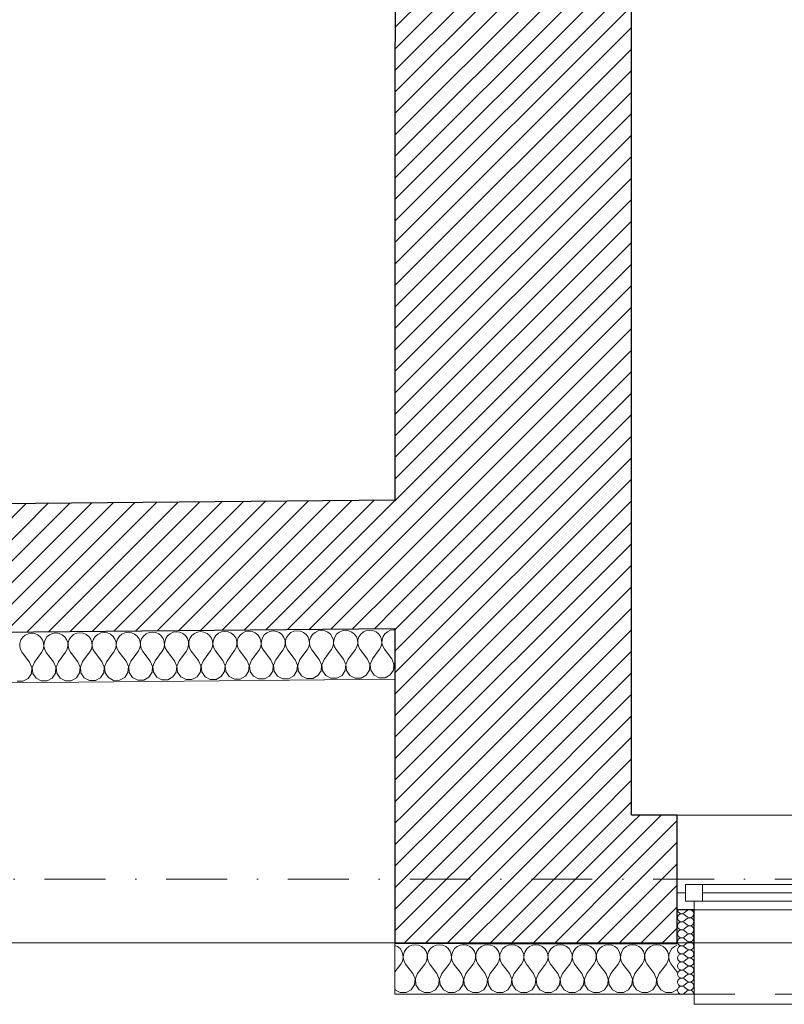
# Model space of a CAD drawing. Header units: millimetres. Extents: x 172139 to 266886, y 98118 to 138225.
# Tile 86 of 123: x 229330 to 231592, y 106825 to 109739. Entities that reach past the tile are written whole.
import ezdxf

# ---------------------------------------------------------------- set-up
doc = ezdxf.new("R2010")
doc.units = ezdxf.units.MM
doc.header["$MEASUREMENT"] = 0
doc.linetypes.add('Kropki i Kreski', pattern=[360, 180, -90, 0, -90])
doc.linetypes.add('Przerywana', pattern=[240, 120, -120])
for name, color, linetype in [('Konstrukcja - Siatki mod', 7, 'Continuous'), ('KR_INW', 7, 'Continuous'), ('NAPIS_SODON', 7, 'Continuous'), ('Okna ArchiCADa', 7, 'Continuous')]:
    doc.layers.add(name, color=color, linetype=linetype)
doc.layers.add('Konstrukcja - Siatki mod_Nr_pióra__48', color=7, linetype='Continuous', lineweight=15, true_color=0xa80f02)
doc.layers.add('KR_INW_Nr_pióra__102', color=7, linetype='Continuous', lineweight=5, true_color=0xcccccc)
for name, color, linetype, lineweight in [('KR_INW_Nr_pióra__101', 252, 'Continuous', 5), ('KR_INW_Nr_pióra__27', 7, 'Continuous', 25), ('KR_INW_Nr_pióra__47', 7, 'Continuous', 15), ('NAPIS_SODON_Nr_pióra__1', 7, 'Continuous', 13), ('Okna ArchiCADa_Nr_pióra__1', 7, 'Continuous', 13), ('Okna ArchiCADa_Nr_pióra__27', 7, 'Continuous', 25)]:
    doc.layers.add(name, color=color, linetype=linetype, lineweight=lineweight)
pattern_1 = [(45, (0, 0), (-31.819804, 31.819804), [])]

# ---------------------------------------------------------------- blocks, each defined once
blk = doc.blocks.new('Strop_1', base_point=(179225, 121523.3))
at = {"layer": 'NAPIS_SODON_Nr_pióra__1', "linetype": 'Continuous', "flags": 128}
blk.add_lwpolyline([(179225, 121523.3), (179225.9, 107003.8), (250898.3, 107008.3), (250897.4, 121527.8)], close=True, dxfattribs=at)
blk = doc.blocks.new('*X305')
at = {"layer": 'KR_INW_Nr_pióra__102', "linetype": 'Continuous'}
for p, q in [((230447.3, 106996.2), (230439.7, 106999.6)), ((230454.9, 106989.9), (230447.3, 106996.2)), ((230460.5, 106981.8), (230454.9, 106989.9)), ((230473.6, 106989.9), (230468.1, 106981.8)), ((230481.2, 106996.2), (230473.6, 106989.9)), ((230490.2, 107000.2), (230481.2, 106996.2)), ((230500, 107001.6), (230490.2, 107000.2)), ((230509.8, 107000.2), (230500, 107001.6)), ((230518.8, 106996.2), (230509.8, 107000.2)), ((230526.4, 106989.9), (230518.8, 106996.2)), ((230531.9, 106981.8), (230526.4, 106989.9)), ((230545.1, 106989.9), (230539.5, 106981.8)), ((230552.7, 106996.2), (230545.1, 106989.9)), ((230561.7, 107000.2), (230552.7, 106996.2)), ((230571.4, 107001.6), (230561.7, 107000.2)), ((230581.2, 107000.2), (230571.4, 107001.6)), ((230590.2, 106996.2), (230581.2, 107000.2)), ((230597.8, 106989.9), (230590.2, 106996.2)), ((230603.4, 106981.8), (230597.8, 106989.9)), ((230616.5, 106989.9), (230615.1, 106987.9)), ((230624.1, 106996.2), (230616.5, 106989.9)), ((230628.9, 106998.4), (230624.1, 106996.2)), ((230463.7, 106972.5), (230460.5, 106981.8)), ((230461.9, 106953.1), (230464.1, 106962.6)), ((230464.1, 106962.6), (230463.7, 106972.5)), ((230464.9, 106972.5), (230464.4, 106962.6)), ((230464.4, 106962.6), (230466.7, 106953.1)), ((230468.1, 106981.8), (230464.9, 106972.5)), ((230535.1, 106972.5), (230531.9, 106981.8)), ((230533.3, 106953.1), (230535.6, 106962.6)), ((230535.6, 106962.6), (230535.1, 106972.5)), ((230536.3, 106972.5), (230535.9, 106962.6)), ((230535.9, 106962.6), (230538.1, 106953.1)), ((230539.5, 106981.8), (230536.3, 106972.5)), ((230604.1, 106979.6), (230603.4, 106981.8)), ((230439.7, 106921.2), (230457.1, 106944.4)), ((230457.1, 106944.4), (230461.9, 106953.1)), ((230466.7, 106953.1), (230471.4, 106944.4)), ((230492.9, 106915.9), (230471.4, 106944.4)), ((230507.1, 106915.9), (230528.6, 106944.4)), ((230528.6, 106944.4), (230533.3, 106953.1)), ((230538.1, 106953.1), (230542.9, 106944.4)), ((230548.2, 106937.3), (230542.9, 106944.4)), ((230499.4, 106900.3), (230492.9, 106915.9)), ((230507.1, 106915.9), (230501.2, 106901.7)), ((230439.7, 106868.8), (230440.3, 106868)), ((230440.3, 106868), (230449.9, 106862.8))]:
    blk.add_line(p, q, dxfattribs=at)
blk = doc.blocks.new('Ściana_48', base_point=(230440.1, 111297.9))
at = {"layer": 'KR_INW_Nr_pióra__101', "linetype": 'Continuous'}
h = blk.add_hatch(dxfattribs=at)
h.set_pattern_fill('Cegła_licówka', color=256, style=0, pattern_type=2)
h.set_pattern_definition(pattern_1)
h.paths.add_polyline_path([(231139.8, 107385.1), (231140.1, 111297.9), (230440.1, 111297.9), (230439.8, 107385.1)])
h = blk.add_hatch(dxfattribs=at)
h.set_pattern_fill('Cegła_licówka', color=256, style=0, pattern_type=2)
h.set_pattern_definition(pattern_1)
h.paths.add_polyline_path([(230439.7, 107005.1), (230637.8, 107005.1), (231139.8, 107385.1), (230439.8, 107385.1)])
at = {"layer": 'KR_INW_Nr_pióra__27', "linetype": 'Continuous'}
blk.add_line((230637.8, 107005.1), (230439.7, 107005.1), dxfattribs=at)
at = {"layer": 'KR_INW_Nr_pióra__27', "linetype": 'Continuous', "flags": 128}
for points in [[(231139.8, 107385.1), (231140.1, 111094.3)], [(230440.1, 111029.5), (230439.9, 108316.9)], [(230439.8, 107936.9), (230439.7, 107005.1)]]:
    blk.add_lwpolyline(points, dxfattribs=at)
at = {"layer": 'KR_INW_Nr_pióra__47', "linetype": 'Continuous', "flags": 128}
blk.add_lwpolyline([(230439.7, 106855.1), (230439.7, 107005.1)], dxfattribs=at)
at = {"layer": 'KR_INW'}
blk.add_blockref('*X305', (0, 0), dxfattribs=at)
blk = doc.blocks.new('*X323')
at = {"layer": 'KR_INW_Nr_pióra__102', "linetype": 'Continuous'}
for p, q in [((229355.5, 107921.9), (229346.5, 107917.9)), ((229365.2, 107923.4), (229355.5, 107921.9)), ((229375, 107922.1), (229365.2, 107923.4)), ((229384, 107918.2), (229375, 107922.1)), ((229426.9, 107922.6), (229417.9, 107918.5)), ((229436.6, 107924), (229426.9, 107922.6)), ((229446.4, 107922.8), (229436.6, 107924)), ((229455.5, 107918.9), (229446.4, 107922.8)), ((229498.3, 107923.3), (229489.3, 107919.2)), ((229508.1, 107924.7), (229498.3, 107923.3)), ((229517.8, 107923.4), (229508.1, 107924.7)), ((229526.9, 107919.6), (229517.8, 107923.4)), ((229569.8, 107923.9), (229560.8, 107919.9)), ((229579.5, 107925.4), (229569.8, 107923.9)), ((229589.3, 107924.1), (229579.5, 107925.4)), ((229598.3, 107920.2), (229589.3, 107924.1)), ((229606, 107914), (229598.3, 107920.2)), ((229632.2, 107920.5), (229624.7, 107914.2)), ((229641.2, 107924.6), (229632.2, 107920.5)), ((229650.9, 107926), (229641.2, 107924.6)), ((229660.7, 107924.8), (229650.9, 107926)), ((229669.7, 107920.9), (229660.7, 107924.8)), ((229677.4, 107914.7), (229669.7, 107920.9)), ((229703.6, 107921.2), (229696.1, 107914.8)), ((229712.6, 107925.2), (229703.6, 107921.2)), ((229722.3, 107926.7), (229712.6, 107925.2)), ((229732.1, 107925.4), (229722.3, 107926.7)), ((229741.2, 107921.5), (229732.1, 107925.4)), ((229748.8, 107915.3), (229741.2, 107921.5)), ((229775, 107921.9), (229767.5, 107915.5)), ((229784, 107925.9), (229775, 107921.9)), ((229793.8, 107927.4), (229784, 107925.9)), ((229803.5, 107926.1), (229793.8, 107927.4)), ((229812.6, 107922.2), (229803.5, 107926.1)), ((229820.2, 107916), (229812.6, 107922.2)), ((229846.5, 107922.5), (229838.9, 107916.2)), ((229855.5, 107926.6), (229846.5, 107922.5)), ((229865.2, 107928), (229855.5, 107926.6)), ((229875, 107926.8), (229865.2, 107928)), ((229884, 107922.9), (229875, 107926.8)), ((229891.7, 107916.6), (229884, 107922.9)), ((229917.9, 107923.2), (229910.4, 107916.8)), ((229926.9, 107927.2), (229917.9, 107923.2)), ((229936.6, 107928.7), (229926.9, 107927.2)), ((229946.4, 107927.4), (229936.6, 107928.7)), ((229955.4, 107923.5), (229946.4, 107927.4)), ((229963.1, 107917.3), (229955.4, 107923.5)), ((229989.3, 107923.8), (229981.8, 107917.5)), ((229998.3, 107927.9), (229989.3, 107923.8)), ((230008.1, 107929.4), (229998.3, 107927.9)), ((230017.8, 107928.1), (230008.1, 107929.4)), ((230026.9, 107924.2), (230017.8, 107928.1)), ((230034.5, 107918), (230026.9, 107924.2)), ((230060.8, 107924.5), (230053.2, 107918.1)), ((230069.7, 107928.6), (230060.8, 107924.5)), ((230079.5, 107930), (230069.7, 107928.6)), ((230089.2, 107928.7), (230079.5, 107930)), ((230098.3, 107924.9), (230089.2, 107928.7)), ((230105.9, 107918.6), (230098.3, 107924.9)), ((230132.2, 107925.2), (230124.6, 107918.8)), ((230141.2, 107929.2), (230132.2, 107925.2)), ((230150.9, 107930.7), (230141.2, 107929.2)), ((230160.7, 107929.4), (230150.9, 107930.7)), ((230169.7, 107925.5), (230160.7, 107929.4)), ((230177.4, 107919.3), (230169.7, 107925.5)), ((230203.6, 107925.8), (230196.1, 107919.5)), ((230212.6, 107929.9), (230203.6, 107925.8)), ((230222.3, 107931.3), (230212.6, 107929.9)), ((230232.1, 107930.1), (230222.3, 107931.3)), ((230241.2, 107926.2), (230232.1, 107930.1)), ((230248.8, 107920), (230241.2, 107926.2)), ((230267.5, 107920.1), (230262, 107912)), ((230275, 107926.5), (230267.5, 107920.1)), ((230284, 107930.6), (230275, 107926.5)), ((230293.8, 107932), (230284, 107930.6)), ((230303.5, 107930.7), (230293.8, 107932)), ((230312.6, 107926.8), (230303.5, 107930.7)), ((230320.2, 107920.6), (230312.6, 107926.8)), ((230325.9, 107912.6), (230320.2, 107920.6)), ((230338.9, 107920.8), (230333.4, 107912.6)), ((230346.5, 107927.2), (230338.9, 107920.8)), ((230355.4, 107931.2), (230346.5, 107927.2)), ((230365.2, 107932.7), (230355.4, 107931.2)), ((230374.9, 107931.4), (230365.2, 107932.7)), ((230384, 107927.5), (230374.9, 107931.4)), ((230391.6, 107921.3), (230384, 107927.5)), ((230397.3, 107913.2), (230391.6, 107921.3)), ((230410.3, 107921.5), (230404.8, 107913.3)), ((230417.9, 107927.8), (230410.3, 107921.5)), ((230426.9, 107931.9), (230417.9, 107927.8)), ((230436.6, 107933.3), (230426.9, 107931.9)), ((230439.8, 107932.9), (230436.6, 107933.3)), ((229330.4, 107894), (229330, 107884.1)), ((229333.5, 107903.3), (229330.4, 107894)), ((229339, 107911.5), (229333.5, 107903.3)), ((229346.5, 107917.9), (229339, 107911.5)), ((229391.7, 107912), (229384, 107918.2)), ((229397.3, 107903.9), (229391.7, 107912)), ((229400.6, 107894.6), (229397.3, 107903.9)), ((229401.2, 107884.8), (229400.6, 107894.6)), ((229401.8, 107894.6), (229401.4, 107884.8)), ((229404.9, 107904), (229401.8, 107894.6)), ((229410.4, 107912.2), (229404.9, 107904)), ((229417.9, 107918.5), (229410.4, 107912.2)), ((229463.1, 107912.7), (229455.5, 107918.9)), ((229468.8, 107904.6), (229463.1, 107912.7)), ((229472, 107895.3), (229468.8, 107904.6)), ((229472.6, 107885.5), (229472, 107895.3)), ((229473.3, 107895.3), (229472.9, 107885.5)), ((229476.3, 107904.7), (229473.3, 107895.3)), ((229481.8, 107912.8), (229476.3, 107904.7)), ((229489.3, 107919.2), (229481.8, 107912.8)), ((229534.5, 107913.3), (229526.9, 107919.6)), ((229540.2, 107905.3), (229534.5, 107913.3)), ((229543.4, 107896), (229540.2, 107905.3)), ((229544, 107886.1), (229543.4, 107896)), ((229544.7, 107896), (229544.3, 107886.1)), ((229547.7, 107905.3), (229544.7, 107896)), ((229553.2, 107913.5), (229547.7, 107905.3)), ((229560.8, 107919.9), (229553.2, 107913.5)), ((229611.6, 107905.9), (229606, 107914)), ((229614.9, 107896.6), (229611.6, 107905.9)), ((229615.4, 107886.8), (229614.9, 107896.6)), ((229616.1, 107896.6), (229615.7, 107886.8)), ((229619.2, 107906), (229616.1, 107896.6)), ((229624.7, 107914.2), (229619.2, 107906)), ((229683, 107906.6), (229677.4, 107914.7)), ((229686.3, 107897.3), (229683, 107906.6)), ((229686.9, 107887.4), (229686.3, 107897.3)), ((229687.5, 107897.3), (229687.1, 107887.4)), ((229690.6, 107906.7), (229687.5, 107897.3)), ((229696.1, 107914.8), (229690.6, 107906.7)), ((229754.5, 107907.3), (229748.8, 107915.3)), ((229757.7, 107897.9), (229754.5, 107907.3)), ((229758.3, 107888.1), (229757.7, 107897.9)), ((229759, 107898), (229758.6, 107888.1)), ((229762, 107907.3), (229759, 107898)), ((229767.5, 107915.5), (229762, 107907.3)), ((229825.9, 107907.9), (229820.2, 107916)), ((229829.1, 107898.6), (229825.9, 107907.9)), ((229829.7, 107888.8), (229829.1, 107898.6)), ((229830.4, 107898.6), (229830, 107888.8)), ((229833.4, 107908), (229830.4, 107898.6)), ((229838.9, 107916.2), (229833.4, 107908)), ((229897.3, 107908.6), (229891.7, 107916.6)), ((229900.6, 107899.3), (229897.3, 107908.6)), ((229901.1, 107889.4), (229900.6, 107899.3)), ((229901.8, 107899.3), (229901.4, 107889.4)), ((229904.9, 107908.6), (229901.8, 107899.3)), ((229910.4, 107916.8), (229904.9, 107908.6)), ((229968.8, 107909.2), (229963.1, 107917.3)), ((229972, 107899.9), (229968.8, 107909.2)), ((229972.6, 107890.1), (229972, 107899.9)), ((229973.2, 107899.9), (229972.8, 107890.1)), ((229976.3, 107909.3), (229973.2, 107899.9)), ((229981.8, 107917.5), (229976.3, 107909.3)), ((230040.2, 107909.9), (230034.5, 107918)), ((230043.4, 107900.6), (230040.2, 107909.9)), ((230044, 107890.8), (230043.4, 107900.6)), ((230044.7, 107900.6), (230044.3, 107890.8)), ((230047.7, 107910), (230044.7, 107900.6)), ((230053.2, 107918.1), (230047.7, 107910)), ((230111.6, 107910.6), (230105.9, 107918.6)), ((230114.8, 107901.3), (230111.6, 107910.6)), ((230113.3, 107881.8), (230115.4, 107891.4)), ((230115.4, 107891.4), (230114.8, 107901.3)), ((230116.1, 107901.3), (230115.7, 107891.4)), ((230115.7, 107891.4), (230118, 107881.9)), ((230119.1, 107910.6), (230116.1, 107901.3)), ((230124.6, 107918.8), (230119.1, 107910.6)), ((230183, 107911.2), (230177.4, 107919.3)), ((230186.3, 107901.9), (230183, 107911.2)), ((230184.7, 107882.5), (230186.8, 107892.1)), ((230186.8, 107892.1), (230186.3, 107901.9)), ((230187.5, 107901.9), (230187.1, 107892.1)), ((230187.1, 107892.1), (230189.4, 107882.5)), ((230190.6, 107911.3), (230187.5, 107901.9)), ((230196.1, 107919.5), (230190.6, 107911.3)), ((230254.5, 107911.9), (230248.8, 107920)), ((230257.7, 107902.6), (230254.5, 107911.9)), ((230256.1, 107883.1), (230258.3, 107892.8)), ((230258.3, 107892.8), (230257.7, 107902.6)), ((230258.9, 107902.6), (230258.5, 107892.8)), ((230258.5, 107892.8), (230260.9, 107883.2)), ((230262, 107912), (230258.9, 107902.6)), ((230329.1, 107903.3), (230325.9, 107912.6)), ((230327.5, 107883.8), (230329.7, 107893.4)), ((230329.7, 107893.4), (230329.1, 107903.3)), ((230330.4, 107903.3), (230330, 107893.4)), ((230330, 107893.4), (230332.3, 107883.8)), ((230333.4, 107912.6), (230330.4, 107903.3)), ((230400.5, 107903.9), (230397.3, 107913.2)), ((230399, 107884.5), (230401.1, 107894.1)), ((230401.1, 107894.1), (230400.5, 107903.9)), ((230401.8, 107903.9), (230401.4, 107894.1)), ((230401.4, 107894.1), (230403.7, 107884.5)), ((230404.8, 107913.3), (230401.8, 107903.9)), ((229330, 107884.1), (229332.3, 107874.6)), ((229332.3, 107874.6), (229337.2, 107866)), ((229358.9, 107837.6), (229337.2, 107866)), ((229373.2, 107837.7), (229394.3, 107866.5)), ((229394.3, 107866.5), (229399, 107875.2)), ((229399, 107875.2), (229401.2, 107884.8)), ((229401.4, 107884.8), (229403.8, 107875.2)), ((229403.8, 107875.2), (229408.6, 107866.6)), ((229430.3, 107838.3), (229408.6, 107866.6)), ((229444.6, 107838.4), (229465.7, 107867.2)), ((229465.7, 107867.2), (229470.4, 107875.8)), ((229470.4, 107875.8), (229472.6, 107885.5)), ((229472.9, 107885.5), (229475.2, 107875.9)), ((229475.2, 107875.9), (229480, 107867.3)), ((229501.7, 107838.9), (229480, 107867.3)), ((229516, 107839.1), (229537.2, 107867.8)), ((229537.2, 107867.8), (229541.9, 107876.5)), ((229541.9, 107876.5), (229544, 107886.1)), ((229544.3, 107886.1), (229546.6, 107876.5)), ((229546.6, 107876.5), (229551.5, 107868)), ((229573.2, 107839.6), (229551.5, 107868)), ((229587.4, 107839.7), (229608.6, 107868.5)), ((229608.6, 107868.5), (229613.3, 107877.2)), ((229613.3, 107877.2), (229615.4, 107886.8)), ((229615.7, 107886.8), (229618, 107877.2)), ((229618, 107877.2), (229622.9, 107868.6)), ((229644.6, 107840.3), (229622.9, 107868.6)), ((229658.9, 107840.4), (229680, 107869.2)), ((229680, 107869.2), (229684.7, 107877.8)), ((229684.7, 107877.8), (229686.9, 107887.4)), ((229687.1, 107887.4), (229689.5, 107877.9)), ((229689.5, 107877.9), (229694.3, 107869.3)), ((229716, 107840.9), (229694.3, 107869.3)), ((229730.3, 107841.1), (229751.4, 107869.8)), ((229751.4, 107869.8), (229756.1, 107878.5)), ((229756.1, 107878.5), (229758.3, 107888.1)), ((229758.6, 107888.1), (229760.9, 107878.5)), ((229760.9, 107878.5), (229765.7, 107870)), ((229787.4, 107841.6), (229765.7, 107870)), ((229801.7, 107841.7), (229822.9, 107870.5)), ((229822.9, 107870.5), (229827.6, 107879.2)), ((229827.6, 107879.2), (229829.7, 107888.8)), ((229830, 107888.8), (229832.3, 107879.2)), ((229832.3, 107879.2), (229837.2, 107870.6)), ((229858.9, 107842.2), (229837.2, 107870.6)), ((229873.1, 107842.4), (229894.3, 107871.1)), ((229894.3, 107871.1), (229899, 107879.8)), ((229899, 107879.8), (229901.1, 107889.4)), ((229901.4, 107889.4), (229903.7, 107879.9)), ((229903.7, 107879.9), (229908.6, 107871.3)), ((229930.3, 107842.9), (229908.6, 107871.3)), ((229944.6, 107843), (229965.7, 107871.8)), ((229965.7, 107871.8), (229970.4, 107880.5)), ((229970.4, 107880.5), (229972.6, 107890.1)), ((229972.8, 107890.1), (229975.2, 107880.5)), ((229975.2, 107880.5), (229980, 107871.9)), ((230001.7, 107843.6), (229980, 107871.9)), ((230016, 107843.7), (230037.2, 107872.5)), ((230037.2, 107872.5), (230041.8, 107881.1)), ((230041.8, 107881.1), (230044, 107890.8)), ((230044.3, 107890.8), (230046.6, 107881.2)), ((230046.6, 107881.2), (230051.4, 107872.6)), ((230073.1, 107844.2), (230051.4, 107872.6)), ((230087.4, 107844.4), (230108.6, 107873.1)), ((230108.6, 107873.1), (230113.3, 107881.8)), ((230118, 107881.9), (230122.9, 107873.3)), ((230144.6, 107844.9), (230122.9, 107873.3)), ((230158.8, 107845), (230180, 107873.8)), ((230180, 107873.8), (230184.7, 107882.5)), ((230189.4, 107882.5), (230194.3, 107873.9)), ((230216, 107845.6), (230194.3, 107873.9)), ((230230.3, 107845.7), (230251.4, 107874.5)), ((230251.4, 107874.5), (230256.1, 107883.1)), ((230260.9, 107883.2), (230265.7, 107874.6)), ((230287.4, 107846.2), (230265.7, 107874.6)), ((230301.7, 107846.4), (230322.9, 107875.1)), ((230322.9, 107875.1), (230327.5, 107883.8)), ((230332.3, 107883.8), (230337.1, 107875.3)), ((230358.8, 107846.9), (230337.1, 107875.3)), ((230373.1, 107847), (230394.3, 107875.8)), ((230394.3, 107875.8), (230399, 107884.5)), ((230403.7, 107884.5), (230408.6, 107875.9)), ((230430.3, 107847.6), (230408.6, 107875.9)), ((229365.8, 107821.6), (229358.9, 107837.6)), ((229373.2, 107837.7), (229366.6, 107821.6)), ((229437.2, 107822.3), (229430.3, 107838.3)), ((229444.6, 107838.4), (229438, 107822.3)), ((229508.6, 107823), (229501.7, 107838.9)), ((229516, 107839.1), (229509.4, 107823)), ((229580, 107823.6), (229573.2, 107839.6)), ((229587.4, 107839.7), (229580.9, 107823.6)), ((229651.5, 107824.3), (229644.6, 107840.3)), ((229658.9, 107840.4), (229652.3, 107824.3)), ((229722.9, 107824.9), (229716, 107840.9)), ((229730.3, 107841.1), (229723.7, 107825)), ((229794.3, 107825.6), (229787.4, 107841.6)), ((229801.7, 107841.7), (229795.1, 107825.6)), ((229865.7, 107826.3), (229858.9, 107842.2)), ((229873.1, 107842.4), (229866.6, 107826.3)), ((229937.2, 107826.9), (229930.3, 107842.9)), ((229944.6, 107843), (229938, 107826.9)), ((230008.6, 107827.6), (230001.7, 107843.6)), ((230016, 107843.7), (230009.4, 107827.6)), ((230080, 107828.3), (230073.1, 107844.2)), ((230087.4, 107844.4), (230080.8, 107828.3)), ((230151.4, 107828.9), (230144.6, 107844.9)), ((230158.8, 107845), (230152.3, 107828.9)), ((230222.9, 107829.6), (230216, 107845.6)), ((230230.3, 107845.7), (230223.7, 107829.6)), ((230294.3, 107830.2), (230287.4, 107846.2)), ((230301.7, 107846.4), (230295.1, 107830.3)), ((230365.7, 107830.9), (230358.8, 107846.9)), ((230373.1, 107847), (230366.5, 107830.9)), ((230437.1, 107831.6), (230430.3, 107847.6)), ((230439.8, 107836.1), (230438, 107831.6)), ((229354.8, 107789.7), (229364.3, 107804.3)), ((229364.3, 107804.3), (229365.8, 107821.6)), ((229366.6, 107821.6), (229368.4, 107804.3)), ((229368.4, 107804.3), (229378.1, 107789.9)), ((229426.2, 107790.4), (229435.7, 107805)), ((229435.7, 107805), (229437.2, 107822.3)), ((229438, 107822.3), (229439.8, 107805)), ((229439.8, 107805), (229449.6, 107790.6)), ((229497.6, 107791), (229507.1, 107805.6)), ((229507.1, 107805.6), (229508.6, 107823)), ((229509.4, 107823), (229511.2, 107805.7)), ((229511.2, 107805.7), (229521, 107791.3)), ((229569.1, 107791.7), (229578.6, 107806.3)), ((229578.6, 107806.3), (229580, 107823.6)), ((229580.9, 107823.6), (229582.7, 107806.3)), ((229582.7, 107806.3), (229592.4, 107791.9)), ((229640.5, 107792.4), (229650, 107806.9)), ((229650, 107806.9), (229651.5, 107824.3)), ((229652.3, 107824.3), (229654.1, 107807)), ((229654.1, 107807), (229663.8, 107792.6)), ((229711.9, 107793), (229721.4, 107807.6)), ((229721.4, 107807.6), (229722.9, 107824.9)), ((229723.7, 107825), (229725.5, 107807.6)), ((229725.5, 107807.6), (229735.3, 107793.3)), ((229783.3, 107793.7), (229792.8, 107808.3)), ((229792.8, 107808.3), (229794.3, 107825.6)), ((229795.1, 107825.6), (229796.9, 107808.3)), ((229796.9, 107808.3), (229806.7, 107793.9)), ((229854.8, 107794.4), (229864.3, 107808.9)), ((229864.3, 107808.9), (229865.7, 107826.3)), ((229866.6, 107826.3), (229868.4, 107809)), ((229868.4, 107809), (229878.1, 107794.6)), ((229926.2, 107795), (229935.7, 107809.6)), ((229935.7, 107809.6), (229937.2, 107826.9)), ((229938, 107826.9), (229939.8, 107809.6)), ((229939.8, 107809.6), (229949.5, 107795.2)), ((229997.6, 107795.7), (230007.1, 107810.3)), ((230007.1, 107810.3), (230008.6, 107827.6)), ((230009.4, 107827.6), (230011.2, 107810.3)), ((230011.2, 107810.3), (230021, 107795.9)), ((230069, 107796.3), (230078.5, 107810.9)), ((230078.5, 107810.9), (230080, 107828.3)), ((230080.8, 107828.3), (230082.6, 107811)), ((230082.6, 107811), (230092.4, 107796.6)), ((230140.5, 107797), (230150, 107811.6)), ((230150, 107811.6), (230151.4, 107828.9)), ((230152.3, 107828.9), (230154.1, 107811.6)), ((230154.1, 107811.6), (230163.8, 107797.2)), ((230211.9, 107797.7), (230221.4, 107812.3)), ((230221.4, 107812.3), (230222.9, 107829.6)), ((230223.7, 107829.6), (230225.5, 107812.3)), ((230225.5, 107812.3), (230235.2, 107797.9)), ((230283.3, 107798.3), (230292.8, 107812.9)), ((230292.8, 107812.9), (230294.3, 107830.2)), ((230295.1, 107830.3), (230296.9, 107813)), ((230296.9, 107813), (230306.7, 107798.6)), ((230354.7, 107799), (230364.2, 107813.6)), ((230364.2, 107813.6), (230365.7, 107830.9)), ((230366.5, 107830.9), (230368.3, 107813.6)), ((230368.3, 107813.6), (230378.1, 107799.2)), ((230426.2, 107799.7), (230435.7, 107814.2)), ((230435.7, 107814.2), (230437.1, 107831.6)), ((230438, 107831.6), (230439.8, 107814.3)), ((230439.8, 107814.3), (230439.8, 107814.2)), ((229322.1, 107781.2), (229339.5, 107781.4)), ((229339.5, 107781.4), (229354.8, 107789.7)), ((229378.1, 107789.9), (229393.6, 107781.9)), ((229393.6, 107781.9), (229410.9, 107782)), ((229410.9, 107782), (229426.2, 107790.4)), ((229449.6, 107790.6), (229465, 107782.5)), ((229465, 107782.5), (229482.4, 107782.7)), ((229482.4, 107782.7), (229497.6, 107791)), ((229521, 107791.3), (229536.4, 107783.2)), ((229536.4, 107783.2), (229553.8, 107783.3)), ((229553.8, 107783.3), (229569.1, 107791.7)), ((229592.4, 107791.9), (229607.8, 107783.8)), ((229607.8, 107783.8), (229625.2, 107784)), ((229625.2, 107784), (229640.5, 107792.4)), ((229663.8, 107792.6), (229679.3, 107784.5)), ((229679.3, 107784.5), (229696.6, 107784.7)), ((229696.6, 107784.7), (229711.9, 107793)), ((229735.3, 107793.3), (229750.7, 107785.2)), ((229750.7, 107785.2), (229768.1, 107785.3)), ((229768.1, 107785.3), (229783.3, 107793.7)), ((229806.7, 107793.9), (229822.1, 107785.8)), ((229822.1, 107785.8), (229839.5, 107786)), ((229839.5, 107786), (229854.8, 107794.4)), ((229878.1, 107794.6), (229893.5, 107786.5)), ((229893.5, 107786.5), (229910.9, 107786.7)), ((229910.9, 107786.7), (229926.2, 107795)), ((229949.5, 107795.2), (229965, 107787.2)), ((229965, 107787.2), (229982.4, 107787.3)), ((229982.4, 107787.3), (229997.6, 107795.7)), ((230021, 107795.9), (230036.4, 107787.8)), ((230036.4, 107787.8), (230053.8, 107788)), ((230053.8, 107788), (230069, 107796.3)), ((230092.4, 107796.6), (230107.8, 107788.5)), ((230107.8, 107788.5), (230125.2, 107788.7)), ((230125.2, 107788.7), (230140.5, 107797)), ((230163.8, 107797.2), (230179.2, 107789.2)), ((230179.2, 107789.2), (230196.6, 107789.3)), ((230196.6, 107789.3), (230211.9, 107797.7)), ((230235.2, 107797.9), (230250.7, 107789.8)), ((230250.7, 107789.8), (230268.1, 107790)), ((230268.1, 107790), (230283.3, 107798.3)), ((230306.7, 107798.6), (230322.1, 107790.5)), ((230322.1, 107790.5), (230339.5, 107790.6)), ((230339.5, 107790.6), (230354.7, 107799)), ((230378.1, 107799.2), (230393.5, 107791.1)), ((230393.5, 107791.1), (230410.9, 107791.3)), ((230410.9, 107791.3), (230426.2, 107799.7))]:
    blk.add_line(p, q, dxfattribs=at)
blk = doc.blocks.new('Ściana_59', base_point=(224469.3, 107731.5))
at = {"layer": 'KR_INW_Nr_pióra__101', "linetype": 'Continuous'}
h = blk.add_hatch(dxfattribs=at)
h.set_pattern_fill('Cegła_licówka', color=256, style=0, pattern_type=2)
h.set_pattern_definition(pattern_1)
h.paths.add_polyline_path([(227108.9, 108286), (227110.4, 108121), (227111.4, 108006), (227112.4, 107906), (230439.8, 107936.9), (230439.9, 108316.9)])
at = {"layer": 'KR_INW_Nr_pióra__27', "linetype": 'Continuous'}
blk.add_line((227112.4, 107906), (230439.8, 107936.9), dxfattribs=at)
at = {"layer": 'KR_INW_Nr_pióra__27', "linetype": 'Continuous', "flags": 128}
blk.add_lwpolyline([(230439.9, 108316.9), (227887.8, 108293.3)], dxfattribs=at)
at = {"layer": 'KR_INW_Nr_pióra__47', "linetype": 'Continuous', "flags": 128}
for points in [[(230439.8, 107786.9), (230439.8, 107936.9)], [(227113.8, 107756), (230439.8, 107786.9)]]:
    blk.add_lwpolyline(points, dxfattribs=at)
at = {"layer": 'KR_INW'}
blk.add_blockref('*X323', (0, 0), dxfattribs=at)
blk = doc.blocks.new('*X326')
at = {"layer": 'KR_INW_Nr_pióra__102', "linetype": 'Continuous'}
for p, q in [((230615.1, 106987.9), (230610.9, 106981.8)), ((230633.1, 107000.2), (230628.9, 106998.4)), ((230642.9, 107001.6), (230633.1, 107000.2)), ((230652.6, 107000.2), (230642.9, 107001.6)), ((230661.6, 106996.2), (230652.6, 107000.2)), ((230669.2, 106989.9), (230661.6, 106996.2)), ((230674.8, 106981.8), (230669.2, 106989.9)), ((230687.9, 106989.9), (230682.3, 106981.8)), ((230695.5, 106996.2), (230687.9, 106989.9)), ((230704.5, 107000.2), (230695.5, 106996.2)), ((230714.3, 107001.6), (230704.5, 107000.2)), ((230724, 107000.2), (230714.3, 107001.6)), ((230733.1, 106996.2), (230724, 107000.2)), ((230740.6, 106989.9), (230733.1, 106996.2)), ((230746.2, 106981.8), (230740.6, 106989.9)), ((230759.4, 106989.9), (230753.8, 106981.8)), ((230766.9, 106996.2), (230759.4, 106989.9)), ((230776, 107000.2), (230766.9, 106996.2)), ((230785.7, 107001.6), (230776, 107000.2)), ((230795.5, 107000.2), (230785.7, 107001.6)), ((230804.5, 106996.2), (230795.5, 107000.2)), ((230812.1, 106989.9), (230804.5, 106996.2)), ((230817.7, 106981.8), (230812.1, 106989.9)), ((230830.8, 106989.9), (230825.2, 106981.8)), ((230838.4, 106996.2), (230830.8, 106989.9)), ((230847.4, 107000.2), (230838.4, 106996.2)), ((230857.1, 107001.6), (230847.4, 107000.2)), ((230866.9, 107000.2), (230857.1, 107001.6)), ((230875.9, 106996.2), (230866.9, 107000.2)), ((230883.5, 106989.9), (230875.9, 106996.2)), ((230889.1, 106981.8), (230883.5, 106989.9)), ((230902.2, 106989.9), (230896.6, 106981.8)), ((230909.8, 106996.2), (230902.2, 106989.9)), ((230918.8, 107000.2), (230909.8, 106996.2)), ((230928.6, 107001.6), (230918.8, 107000.2)), ((230938.3, 107000.2), (230928.6, 107001.6)), ((230947.3, 106996.2), (230938.3, 107000.2)), ((230954.9, 106989.9), (230947.3, 106996.2)), ((230960.5, 106981.8), (230954.9, 106989.9)), ((230973.6, 106989.9), (230968.1, 106981.8)), ((230981.2, 106996.2), (230973.6, 106989.9)), ((230990.2, 107000.2), (230981.2, 106996.2)), ((231000, 107001.6), (230990.2, 107000.2)), ((231009.8, 107000.2), (231000, 107001.6)), ((231018.8, 106996.2), (231009.8, 107000.2)), ((231026.4, 106989.9), (231018.8, 106996.2)), ((231031.9, 106981.8), (231026.4, 106989.9)), ((231045.1, 106989.9), (231039.5, 106981.8)), ((231052.7, 106996.2), (231045.1, 106989.9)), ((231061.7, 107000.2), (231052.7, 106996.2)), ((231071.4, 107001.6), (231061.7, 107000.2)), ((231081.2, 107000.2), (231071.4, 107001.6)), ((231090.2, 106996.2), (231081.2, 107000.2)), ((231097.8, 106989.9), (231090.2, 106996.2)), ((231103.4, 106981.8), (231097.8, 106989.9)), ((231116.5, 106989.9), (231110.9, 106981.8)), ((231124.1, 106996.2), (231116.5, 106989.9)), ((231133.1, 107000.2), (231124.1, 106996.2)), ((231142.9, 107001.6), (231133.1, 107000.2)), ((231152.6, 107000.2), (231142.9, 107001.6)), ((231161.6, 106996.2), (231152.6, 107000.2)), ((231169.2, 106989.9), (231161.6, 106996.2)), ((231174.8, 106981.8), (231169.2, 106989.9)), ((231187.9, 106989.9), (231182.3, 106981.8)), ((231195.5, 106996.2), (231187.9, 106989.9)), ((231204.5, 107000.2), (231195.5, 106996.2)), ((231214.3, 107001.6), (231204.5, 107000.2)), ((231224, 107000.2), (231214.3, 107001.6)), ((231233.1, 106996.2), (231224, 107000.2)), ((231240.6, 106989.9), (231233.1, 106996.2)), ((231246.2, 106981.8), (231240.6, 106989.9)), ((231259.4, 106989.9), (231253.8, 106981.8)), ((231266.9, 106996.2), (231259.4, 106989.9)), ((231274.9, 106999.8), (231266.9, 106996.2)), ((230606.5, 106972.5), (230604.1, 106979.6)), ((230604.8, 106953.1), (230607, 106962.6)), ((230607, 106962.6), (230606.5, 106972.5)), ((230607.8, 106972.5), (230607.3, 106962.6)), ((230607.3, 106962.6), (230609.5, 106953.1)), ((230610.9, 106981.8), (230607.8, 106972.5)), ((230677.9, 106972.5), (230674.8, 106981.8)), ((230676.2, 106953.1), (230678.4, 106962.6)), ((230678.4, 106962.6), (230677.9, 106972.5)), ((230679.2, 106972.5), (230678.7, 106962.6)), ((230678.7, 106962.6), (230680.9, 106953.1)), ((230682.3, 106981.8), (230679.2, 106972.5)), ((230749.4, 106972.5), (230746.2, 106981.8)), ((230747.6, 106953.1), (230749.9, 106962.6)), ((230749.9, 106962.6), (230749.4, 106972.5)), ((230750.6, 106972.5), (230750.1, 106962.6)), ((230750.1, 106962.6), (230752.4, 106953.1)), ((230753.8, 106981.8), (230750.6, 106972.5)), ((230820.8, 106972.5), (230817.7, 106981.8)), ((230819.1, 106953.1), (230821.3, 106962.6)), ((230821.3, 106962.6), (230820.8, 106972.5)), ((230822.1, 106972.5), (230821.6, 106962.6)), ((230821.6, 106962.6), (230823.8, 106953.1)), ((230825.2, 106981.8), (230822.1, 106972.5)), ((230892.2, 106972.5), (230889.1, 106981.8)), ((230890.5, 106953.1), (230892.7, 106962.6)), ((230892.7, 106962.6), (230892.2, 106972.5)), ((230893.5, 106972.5), (230893, 106962.6)), ((230893, 106962.6), (230895.2, 106953.1)), ((230896.6, 106981.8), (230893.5, 106972.5)), ((230963.7, 106972.5), (230960.5, 106981.8)), ((230961.9, 106953.1), (230964.1, 106962.6)), ((230964.1, 106962.6), (230963.7, 106972.5)), ((230964.9, 106972.5), (230964.4, 106962.6)), ((230964.4, 106962.6), (230966.7, 106953.1)), ((230968.1, 106981.8), (230964.9, 106972.5)), ((231035.1, 106972.5), (231031.9, 106981.8)), ((231033.3, 106953.1), (231035.6, 106962.6)), ((231035.6, 106962.6), (231035.1, 106972.5)), ((231036.3, 106972.5), (231035.9, 106962.6)), ((231035.9, 106962.6), (231038.1, 106953.1)), ((231039.5, 106981.8), (231036.3, 106972.5)), ((231106.5, 106972.5), (231103.4, 106981.8)), ((231104.8, 106953.1), (231107, 106962.6)), ((231107, 106962.6), (231106.5, 106972.5)), ((231107.8, 106972.5), (231107.3, 106962.6)), ((231107.3, 106962.6), (231109.5, 106953.1)), ((231110.9, 106981.8), (231107.8, 106972.5)), ((231177.9, 106972.5), (231174.8, 106981.8)), ((231176.2, 106953.1), (231178.4, 106962.6)), ((231178.4, 106962.6), (231177.9, 106972.5)), ((231179.2, 106972.5), (231178.7, 106962.6)), ((231178.7, 106962.6), (231180.9, 106953.1)), ((231182.3, 106981.8), (231179.2, 106972.5)), ((231249.4, 106972.5), (231246.2, 106981.8)), ((231247.6, 106953.1), (231249.9, 106962.6)), ((231249.9, 106962.6), (231249.4, 106972.5)), ((231250.6, 106972.5), (231250.1, 106962.6)), ((231250.1, 106962.6), (231252.4, 106953.1)), ((231253.8, 106981.8), (231250.6, 106972.5)), ((230564.3, 106915.9), (230548.2, 106937.3)), ((230578.6, 106915.9), (230600, 106944.4)), ((230600, 106944.4), (230604.8, 106953.1)), ((230609.5, 106953.1), (230614.3, 106944.4)), ((230635.7, 106915.9), (230614.3, 106944.4)), ((230650, 106915.9), (230671.4, 106944.4)), ((230671.4, 106944.4), (230676.2, 106953.1)), ((230680.9, 106953.1), (230685.7, 106944.4)), ((230707.1, 106915.9), (230685.7, 106944.4)), ((230721.4, 106915.9), (230742.9, 106944.4)), ((230742.9, 106944.4), (230747.6, 106953.1)), ((230752.4, 106953.1), (230757.1, 106944.4)), ((230778.6, 106915.9), (230757.1, 106944.4)), ((230792.9, 106915.9), (230814.3, 106944.4)), ((230814.3, 106944.4), (230819.1, 106953.1)), ((230823.8, 106953.1), (230828.6, 106944.4)), ((230850, 106915.9), (230828.6, 106944.4)), ((230864.3, 106915.9), (230885.7, 106944.4)), ((230885.7, 106944.4), (230890.5, 106953.1)), ((230895.2, 106953.1), (230900, 106944.4)), ((230921.4, 106915.9), (230900, 106944.4)), ((230935.7, 106915.9), (230957.1, 106944.4)), ((230957.1, 106944.4), (230961.9, 106953.1)), ((230966.7, 106953.1), (230971.4, 106944.4)), ((230992.9, 106915.9), (230971.4, 106944.4)), ((231007.1, 106915.9), (231028.6, 106944.4)), ((231028.6, 106944.4), (231033.3, 106953.1)), ((231038.1, 106953.1), (231042.9, 106944.4)), ((231064.3, 106915.9), (231042.9, 106944.4)), ((231078.6, 106915.9), (231100, 106944.4)), ((231100, 106944.4), (231104.8, 106953.1)), ((231109.5, 106953.1), (231114.3, 106944.4)), ((231135.7, 106915.9), (231114.3, 106944.4)), ((231150, 106915.9), (231171.4, 106944.4)), ((231171.4, 106944.4), (231176.2, 106953.1)), ((231180.9, 106953.1), (231185.7, 106944.4)), ((231207.1, 106915.9), (231185.7, 106944.4)), ((231221.4, 106915.9), (231242.9, 106944.4)), ((231242.9, 106944.4), (231247.6, 106953.1)), ((231252.4, 106953.1), (231257.1, 106944.4)), ((231274.9, 106920.7), (231257.1, 106944.4)), ((230499.6, 106899.8), (230499.4, 106900.3)), ((230501.2, 106901.7), (230500.4, 106899.8)), ((230571, 106899.8), (230564.3, 106915.9)), ((230578.6, 106915.9), (230571.8, 106899.8)), ((230642.4, 106899.8), (230635.7, 106915.9)), ((230650, 106915.9), (230643.3, 106899.8)), ((230713.9, 106899.8), (230707.1, 106915.9)), ((230721.4, 106915.9), (230714.7, 106899.8)), ((230785.3, 106899.8), (230778.6, 106915.9)), ((230792.9, 106915.9), (230786.1, 106899.8)), ((230856.7, 106899.8), (230850, 106915.9)), ((230864.3, 106915.9), (230857.6, 106899.8)), ((230928.2, 106899.8), (230921.4, 106915.9)), ((230935.7, 106915.9), (230929, 106899.8)), ((230999.6, 106899.8), (230992.9, 106915.9)), ((231007.1, 106915.9), (231000.4, 106899.8)), ((231071, 106899.8), (231064.3, 106915.9)), ((231078.6, 106915.9), (231071.8, 106899.8)), ((231142.4, 106899.8), (231135.7, 106915.9)), ((231150, 106915.9), (231143.3, 106899.8)), ((231213.9, 106899.8), (231207.1, 106915.9)), ((231221.4, 106915.9), (231214.7, 106899.8)), ((230488.3, 106868), (230497.9, 106882.5)), ((230497.9, 106882.5), (230499.6, 106899.8)), ((230500.4, 106899.8), (230502.1, 106882.5)), ((230502.1, 106882.5), (230511.7, 106868)), ((230559.7, 106868), (230569.4, 106882.5)), ((230569.4, 106882.5), (230571, 106899.8)), ((230571.8, 106899.8), (230573.5, 106882.5)), ((230573.5, 106882.5), (230583.1, 106868)), ((230631.2, 106868), (230640.8, 106882.5)), ((230640.8, 106882.5), (230642.4, 106899.8)), ((230643.3, 106899.8), (230644.9, 106882.5)), ((230644.9, 106882.5), (230654.5, 106868)), ((230702.6, 106868), (230712.2, 106882.5)), ((230712.2, 106882.5), (230713.9, 106899.8)), ((230714.7, 106899.8), (230716.3, 106882.5)), ((230716.3, 106882.5), (230726, 106868)), ((230774, 106868), (230783.7, 106882.5)), ((230783.7, 106882.5), (230785.3, 106899.8)), ((230786.1, 106899.8), (230787.8, 106882.5)), ((230787.8, 106882.5), (230797.4, 106868)), ((230845.5, 106868), (230855.1, 106882.5)), ((230855.1, 106882.5), (230856.7, 106899.8)), ((230857.6, 106899.8), (230859.2, 106882.5)), ((230859.2, 106882.5), (230868.8, 106868)), ((230916.9, 106868), (230926.5, 106882.5)), ((230926.5, 106882.5), (230928.2, 106899.8)), ((230929, 106899.8), (230930.6, 106882.5)), ((230930.6, 106882.5), (230940.3, 106868)), ((230988.3, 106868), (230997.9, 106882.5)), ((230997.9, 106882.5), (230999.6, 106899.8)), ((231000.4, 106899.8), (231002.1, 106882.5)), ((231002.1, 106882.5), (231011.7, 106868)), ((231059.7, 106868), (231069.4, 106882.5)), ((231069.4, 106882.5), (231071, 106899.8)), ((231071.8, 106899.8), (231073.5, 106882.5)), ((231073.5, 106882.5), (231083.1, 106868)), ((231131.2, 106868), (231140.8, 106882.5)), ((231140.8, 106882.5), (231142.4, 106899.8)), ((231143.3, 106899.8), (231144.9, 106882.5)), ((231144.9, 106882.5), (231154.5, 106868)), ((231202.6, 106868), (231212.2, 106882.5)), ((231212.2, 106882.5), (231213.9, 106899.8)), ((231214.7, 106899.8), (231216.3, 106882.5)), ((231216.3, 106882.5), (231226, 106868)), ((230449.9, 106862.8), (230455.6, 106859.8)), ((230455.6, 106859.8), (230473, 106859.8)), ((230473, 106859.8), (230488.3, 106868)), ((230511.7, 106868), (230527, 106859.8)), ((230527, 106859.8), (230544.4, 106859.8)), ((230544.4, 106859.8), (230559.7, 106868)), ((230583.1, 106868), (230598.4, 106859.8)), ((230598.4, 106859.8), (230615.8, 106859.8)), ((230615.8, 106859.8), (230631.2, 106868)), ((230654.5, 106868), (230669.9, 106859.8)), ((230669.9, 106859.8), (230687.3, 106859.8)), ((230687.3, 106859.8), (230702.6, 106868)), ((230726, 106868), (230741.3, 106859.8)), ((230741.3, 106859.8), (230758.7, 106859.8)), ((230758.7, 106859.8), (230774, 106868)), ((230797.4, 106868), (230812.7, 106859.8)), ((230812.7, 106859.8), (230830.1, 106859.8)), ((230830.1, 106859.8), (230845.5, 106868)), ((230868.8, 106868), (230884.2, 106859.8)), ((230884.2, 106859.8), (230901.6, 106859.8)), ((230901.6, 106859.8), (230916.9, 106868)), ((230940.3, 106868), (230955.6, 106859.8)), ((230955.6, 106859.8), (230973, 106859.8)), ((230973, 106859.8), (230988.3, 106868)), ((231011.7, 106868), (231027, 106859.8)), ((231027, 106859.8), (231044.4, 106859.8)), ((231044.4, 106859.8), (231059.7, 106868)), ((231083.1, 106868), (231098.4, 106859.8)), ((231098.4, 106859.8), (231115.8, 106859.8)), ((231115.8, 106859.8), (231131.2, 106868)), ((231154.5, 106868), (231169.9, 106859.8)), ((231169.9, 106859.8), (231187.3, 106859.8)), ((231187.3, 106859.8), (231202.6, 106868)), ((231226, 106868), (231241.3, 106859.8)), ((231241.3, 106859.8), (231258.7, 106859.8)), ((231258.7, 106859.8), (231274, 106868)), ((231274, 106868), (231274.9, 106869.4))]:
    blk.add_line(p, q, dxfattribs=at)
blk = doc.blocks.new('*X337')
at = {"layer": 'KR_INW_Nr_pióra__102', "linetype": 'Continuous'}
for p, q in [((231295.2, 107095.6), (231304.7, 107102.8)), ((231295.2, 107090.9), (231304.7, 107083.7)), ((231295.2, 107071.8), (231304.7, 107079)), ((231295.2, 107067), (231304.7, 107059.9)), ((231295.2, 107048), (231304.7, 107055.1)), ((231295.2, 107043.2), (231304.7, 107036.1)), ((231295.2, 107024.2), (231304.7, 107031.3)), ((231295.2, 107019.4), (231304.7, 107012.3)), ((231295.2, 107000.4), (231304.7, 107007.5)), ((231295.2, 106995.6), (231304.7, 106988.5)), ((231295.2, 106976.6), (231304.7, 106983.7)), ((231295.2, 106971.8), (231304.7, 106964.7)), ((231295.2, 106952.8), (231304.7, 106959.9)), ((231295.2, 106948), (231304.7, 106940.9)), ((231295.2, 106929), (231304.7, 106936.1)), ((231295.2, 106924.2), (231304.7, 106917)), ((231295.2, 106905.1), (231304.7, 106912.3)), ((231295.2, 106900.4), (231304.7, 106893.2)), ((231295.2, 106881.3), (231304.7, 106888.5)), ((231295.2, 106876.6), (231304.7, 106869.4)), ((231295.2, 106857.5), (231304.7, 106864.7))]:
    blk.add_line(p, q, dxfattribs=at)
for centre, start, end in [((231288, 107105.1), 180, 306.8699), ((231311.8, 107093.2), 0, 126.8699), ((231288, 107081.3), 53.1301, 306.8699), ((231311.8, 107093.2), 233.1301, 0), ((231311.8, 107069.4), 0, 126.8699), ((231288, 107057.5), 53.1301, 306.8699), ((231311.8, 107069.4), 233.1301, 0), ((231311.8, 107045.6), 0, 126.8699), ((231288, 107033.7), 53.1301, 306.8699), ((231288, 107009.9), 53.1301, 306.8699), ((231311.8, 107045.6), 233.1301, 0), ((231311.8, 107021.8), 0, 126.8699), ((231311.8, 107021.8), 233.1301, 0), ((231288, 106986.1), 53.1301, 306.8699), ((231311.8, 106998), 0, 126.8699), ((231311.8, 106998), 233.1301, 0), ((231288, 106962.3), 53.1301, 306.8699), ((231311.8, 106974.2), 0, 126.8699), ((231311.8, 106974.2), 233.1301, 0), ((231311.8, 106950.4), 0, 126.8699), ((231288, 106938.5), 53.1301, 306.8699), ((231311.8, 106950.4), 233.1301, 0), ((231311.8, 106926.6), 0, 126.8699), ((231288, 106914.7), 53.1301, 306.8699), ((231288, 106890.9), 53.1301, 306.8699), ((231311.8, 106926.6), 233.1301, 0), ((231311.8, 106902.8), 0, 126.8699), ((231311.8, 106902.8), 233.1301, 0), ((231288, 106867), 53.1301, 306.8699), ((231311.8, 106879), 0, 126.8699), ((231311.8, 106879), 233.1301, 0), ((231311.8, 106855.1), 0, 126.8699)]:
    blk.add_arc(centre, 11.9, start, end, dxfattribs=at)
blk = doc.blocks.new('Okno dwuskrzydłowe 19_5')
at = {"layer": 'Okna ArchiCADa_Nr_pióra__1', "linetype": 'Continuous'}
for p, q in [((-566.8, 230), (566.8, 230)), ((-566.8, 0), (-541.8, 0)), ((-541.8, 25), (-491.8, 25)), ((-541.8, -25), (-541.8, 25)), ((-541.8, 0), (-541.8, -25)), ((-491.8, 25), (-50, 25)), ((-491.8, 25), (-491.8, -25)), ((-491.8, 25), (-50, 25)), ((-491.8, 0), (-50, 0)), ((-50, -25), (-50, 25)), ((-50, 25), (0, 25)), ((0, 25), (0, -25)), ((0, 25), (50, 25)), ((0, -25), (0, 25)), ((50, 25), (491.8, 25)), ((50, 25), (50, -25)), ((50, 25), (491.8, 25)), ((50, 0), (491.8, 0)), ((491.8, -25), (491.8, 25)), ((491.8, 25), (541.8, 25)), ((541.8, 25), (541.8, -25)), ((541.8, -25), (541.8, 0)), ((541.8, 0), (566.8, 0)), ((-541.8, -25), (-516.8, -25)), ((-491.8, -25), (-541.8, -25)), ((-516.8, -25), (-516.8, -50)), ((-50, -25), (-491.8, -25)), ((0, -25), (-50, -25)), ((50, -25), (0, -25)), ((491.8, -25), (50, -25)), ((541.8, -25), (491.8, -25)), ((516.8, -50), (516.8, -25)), ((516.8, -25), (541.8, -25)), ((-516.8, -50), (-566.8, -50)), ((0, -50), (-516.8, -50)), ((516.8, -50), (0, -50)), ((566.8, -50), (516.8, -50)), ((-516.8, -300), (-516.8, -330)), ((516.8, -330), (516.8, -300)), ((-516.8, -330), (516.8, -330))]:
    blk.add_line(p, q, dxfattribs=at)
at = {"layer": 'Okna ArchiCADa_Nr_pióra__1', "linetype": 'Przerywana'}
blk.add_line((-516.8, -300), (516.8, -300), dxfattribs=at)
at = {"layer": 'Okna ArchiCADa_Nr_pióra__27', "linetype": 'Continuous'}
for p, q in [((-566.8, -50), (-566.8, 0)), ((566.8, -50), (566.8, 0)), ((-516.8, -50), (-566.8, -50)), ((516.8, -50), (566.8, -50))]:
    blk.add_line(p, q, dxfattribs=at)
blk = doc.blocks.new('Ściana_60', base_point=(230439.7, 106855.1))
at = {"layer": 'KR_INW_Nr_pióra__101', "linetype": 'Continuous'}
h = blk.add_hatch(dxfattribs=at)
h.set_pattern_fill('Cegła_licówka', color=256, style=0, pattern_type=2)
h.set_pattern_definition(pattern_1)
h.paths.add_polyline_path([(231139.8, 107385.1), (230637.9, 107005.1), (231139.7, 107005.1)])
h = blk.add_hatch(dxfattribs=at)
h.set_pattern_fill('Cegła_licówka', color=256, style=0, pattern_type=2)
h.set_pattern_definition(pattern_1)
h.paths.add_polyline_path([(231139.7, 107005.1), (231274.9, 107005.1), (231274.9, 107105.1), (231274.9, 107155.1), (231274.9, 107385.1), (231139.8, 107385.1)])
at = {"layer": 'KR_INW_Nr_pióra__27', "linetype": 'Continuous'}
for p, q in [((231274.9, 107155.1), (231274.9, 107385.1)), ((231274.9, 107105.1), (231274.9, 107155.1)), ((231274.9, 107005.1), (231274.9, 107105.1)), ((231324.9, 107105.1), (231274.9, 107105.1)), ((231324.9, 107005.1), (231324.9, 107105.1)), ((230637.9, 107005.1), (231139.7, 107005.1)), ((231139.7, 107005.1), (231274.9, 107005.1))]:
    blk.add_line(p, q, dxfattribs=at)
at = {"layer": 'KR_INW_Nr_pióra__27', "linetype": 'Continuous', "flags": 128}
blk.add_lwpolyline([(231274.9, 107385.1), (231139.8, 107385.1)], dxfattribs=at)
at = {"layer": 'KR_INW_Nr_pióra__47', "linetype": 'Continuous'}
for p, q in [((231274.9, 107105.1), (231324.9, 107105.1)), ((231324.9, 107105.1), (231324.9, 106855.1)), ((231324.9, 106855.1), (231324.9, 107005.1)), ((231274.9, 106855.1), (231324.9, 106855.1))]:
    blk.add_line(p, q, dxfattribs=at)
at = {"layer": 'KR_INW_Nr_pióra__47', "linetype": 'Continuous', "flags": 128}
blk.add_lwpolyline([(230439.7, 106855.1), (231274.9, 106855.1)], dxfattribs=at)
at = {"layer": 'KR_INW'}
for name in ['*X337', '*X326']:
    blk.add_blockref(name, (0, 0), dxfattribs=at)
at = {"layer": 'Okna ArchiCADa', "color": 21, "linetype": 'Continuous', "lineweight": 13, "true_color": 0xff9955, "zscale": 1000}
blk.add_blockref('Okno dwuskrzydłowe 19_5', (231841.7, 107155.1), dxfattribs=at)
blk = doc.blocks.new('Standardowy znacznik siatki_10')
at = {"layer": 'Konstrukcja - Siatki mod_Nr_pióra__48', "linetype": 'Kropki i Kreski'}
blk.add_line((1000, 0), (72912, 0), dxfattribs=at)

msp = doc.modelspace()

# ---------------------------------------------------------------- block references
at = {"layer": 'Konstrukcja - Siatki mod', "color": 8, "linetype": 'Continuous', "lineweight": 13, "zscale": 1000}
msp.add_blockref('Standardowy znacznik siatki_10', (177989.3, 107195.1), dxfattribs=at)
at = {"layer": 'KR_INW'}
for name, p in [('Ściana_48', (230440.1, 111297.9)), ('Ściana_59', (224469.3, 107731.5)), ('Ściana_60', (230439.7, 106855.1))]:
    msp.add_blockref(name, p, dxfattribs=at)
at = {"layer": 'NAPIS_SODON', "linetype": 'Continuous'}
msp.add_blockref('Strop_1', (179225, 121523.3), dxfattribs=at)

doc.saveas('drawing.dxf')
